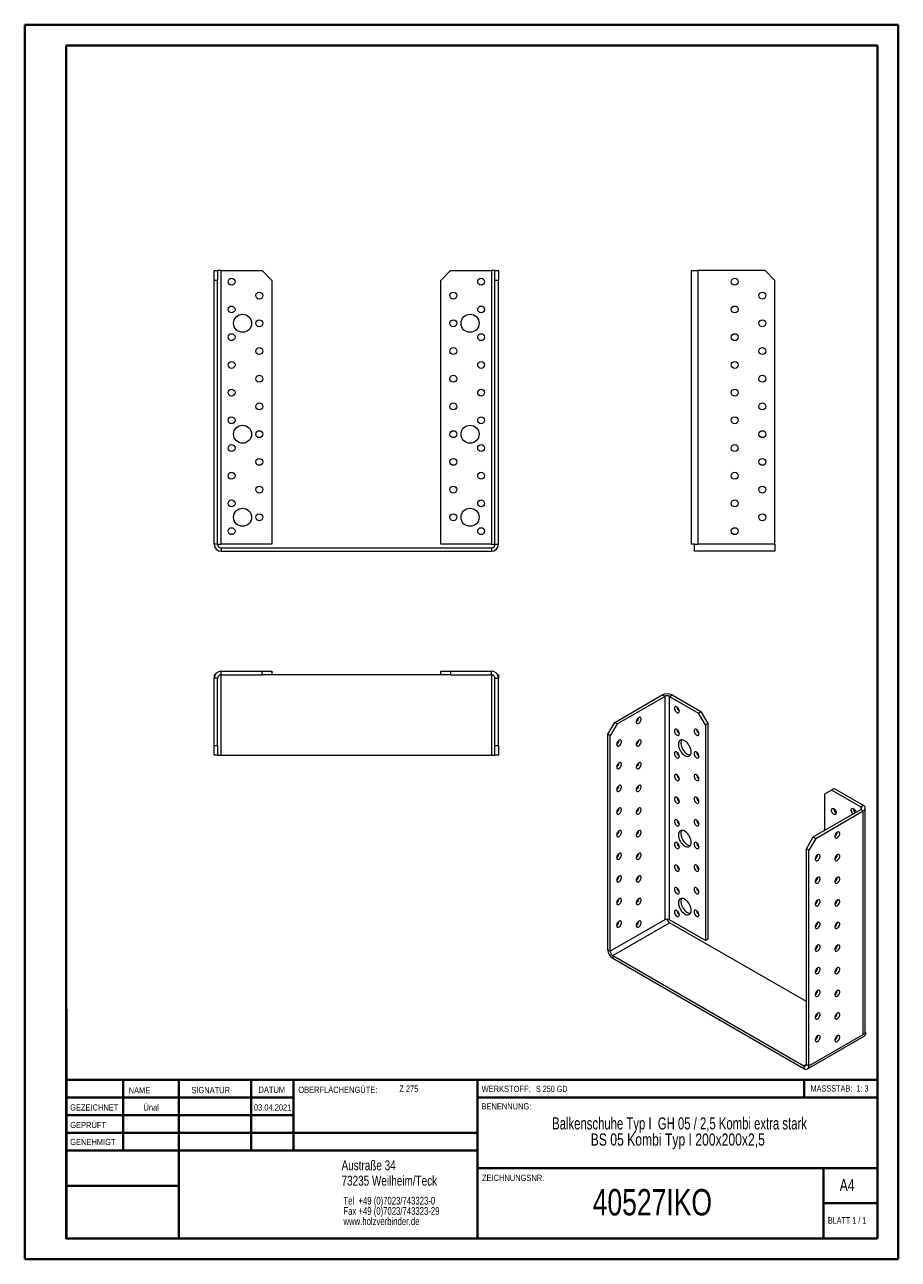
# Model space of a CAD drawing. Header units: millimetres. Extents: x 0 to 210, y 0 to 297.
import ezdxf

# ---------------------------------------------------------------- set-up
doc = ezdxf.new("R2010")
doc.units = ezdxf.units.MM
doc.styles.add('SLDTEXTSTYLE0', font='TXT', dxfattribs={"width": 0.75})
doc.styles.add('SLDTEXTSTYLE1', font='TXT', dxfattribs={"width": 0.681818})
doc.styles.add('SLDTEXTSTYLE2', font='TXT', dxfattribs={"width": 0.7})
doc.styles.add('SLDTEXTSTYLE3', font='TXT', dxfattribs={"width": 0.6875})
doc.styles.add('SLDTEXTSTYLE4', font='TXT', dxfattribs={"width": 0.69898})

# ---------------------------------------------------------------- blocks, each defined once
blk = doc.blocks.new('SW_NOTE_0')
at = {"color": 0, "linetype": 'Continuous', "lineweight": 0, "char_height": 1.8521, "attachment_point": 1, "style": 'SLDTEXTSTYLE0'}
for s, insert in [('Tel  +49 (0)7023/743323-0', (0, 2.39)), ('Fax +49 (0)7023/743323-29', (0, -0.08)), ('www.holzverbinder.de', (0, -2.55))]:
    blk.add_mtext(s, dxfattribs=dict(at, insert=insert))
blk = doc.blocks.new('SW_NOTE_1')
at = {"color": 0, "linetype": 'Continuous', "lineweight": 0, "char_height": 2.9104, "attachment_point": 2}
for s, insert, style in [('Balkenschuhe Typ I  GH 05 / 2,5 Kombi extra stark', (45.38, 3.75), 'SLDTEXTSTYLE4'), ('BS 05 Kombi Typ I 200x200x2,5', (44.96, -0.13), 'SLDTEXTSTYLE0')]:
    blk.add_mtext(s, dxfattribs=dict(at, insert=insert, style=style))

msp = doc.modelspace()

# ---------------------------------------------------------------- linework, layer by layer
at = {"color": 7, "linetype": 'Continuous', "lineweight": 40}
for p, q in [((0.08, 0.21), (0.08, 297.21)), ((0.08, 297.21), (210.08, 297.21)), ((210.08, 0.21), (210.08, 297.21)), ((210.08, 292.21), (210.08, 297.21)), ((10.08, 292.21), (205.08, 292.21)), ((10.08, 5.21), (10.08, 292.21)), ((205.08, 5.21), (205.08, 292.21)), ((10.11, 60.37), (10.11, 5.12)), ((205.08, 43.37), (10.11, 43.37)), ((23.71, 43.37), (23.71, 26.37)), ((37.1, 43.37), (37.1, 5.12)), ((54.51, 43.37), (54.51, 26.37)), ((64.71, 26.37), (64.71, 43.37)), ((108.91, 43.37), (108.91, 5.12)), ((187.47, 39.12), (187.47, 43.37)), ((64.71, 39.1), (10.11, 39.1)), ((205.08, 39.12), (108.91, 39.12)), ((64.71, 34.87), (10.11, 34.87)), ((108.91, 30.62), (10.11, 30.62)), ((108.91, 26.37), (10.11, 26.37)), ((108.91, 22.12), (205.08, 22.12)), ((192.08, 5.21), (192.08, 22.21)), ((37.1, 17.87), (10.11, 17.87)), ((10.11, 13.71), (10.08, 13.71)), ((205.08, 13.71), (192.08, 13.71)), ((10.11, 9.46), (10.08, 9.46)), ((10.08, 5.21), (205.08, 5.21)), ((205.08, 5.21), (180.99, 5.21)), ((0.08, 0.21), (210.08, 0.21))]:
    msp.add_line(p, q, dxfattribs=at)
at = {"color": 7, "linetype": 'Continuous', "lineweight": 15}
for p, q in [((45.63, 238.05), (46.46, 238.05)), ((45.63, 235.71), (45.63, 238.05)), ((46.46, 238.05), (46.46, 235.71)), ((47.3, 238.05), (46.46, 238.05)), ((47.3, 172.21), (47.3, 238.05)), ((47.3, 238.05), (57.13, 238.05)), ((59.46, 235.71), (57.13, 238.05)), ((102.46, 238.05), (100.13, 235.71)), ((102.46, 238.05), (112.3, 238.05)), ((112.3, 238.05), (112.3, 172.21)), ((113.13, 238.05), (112.3, 238.05)), ((113.13, 235.71), (113.13, 238.05)), ((113.13, 238.05), (113.96, 238.05)), ((113.96, 238.05), (113.96, 235.71)), ((160.25, 238.05), (160.25, 172.21)), ((160.25, 238.05), (161.92, 238.05)), ((161.92, 238.05), (161.92, 172.21)), ((178.08, 238.05), (161.92, 238.05)), ((180.42, 235.71), (178.08, 238.05)), ((46.46, 235.71), (45.63, 235.71)), ((45.63, 172.21), (45.63, 235.71)), ((46.46, 172.21), (46.46, 235.71)), ((59.46, 235.71), (59.46, 172.21)), ((100.13, 172.21), (100.13, 235.71)), ((113.96, 235.71), (113.13, 235.71)), ((113.13, 172.21), (113.13, 235.71)), ((113.96, 172.21), (113.96, 235.71)), ((180.42, 172.21), (180.42, 235.71)), ((46.46, 172.21), (45.63, 172.21)), ((46.46, 172.21), (47.3, 172.21)), ((59.46, 172.21), (47.3, 172.21)), ((47.3, 171.38), (47.3, 170.55)), ((47.3, 171.38), (112.3, 171.38)), ((47.3, 170.55), (112.3, 170.55)), ((112.3, 172.21), (100.13, 172.21)), ((112.3, 172.21), (113.13, 172.21)), ((112.3, 171.38), (112.3, 170.55)), ((113.13, 172.21), (113.96, 172.21)), ((161.08, 172.21), (160.25, 172.21)), ((161.08, 172.21), (161.92, 172.21)), ((161.08, 170.55), (161.08, 172.21)), ((180.42, 170.55), (161.08, 170.55)), ((180.42, 172.21), (161.92, 172.21)), ((180.42, 172.21), (180.42, 170.55)), ((45.63, 140.84), (45.63, 140.01)), ((45.85, 140.84), (45.63, 140.84)), ((46.46, 140.01), (45.63, 140.01)), ((45.63, 123.84), (45.63, 140.01)), ((46.46, 123.84), (46.46, 140.01)), ((47.3, 140.84), (47.3, 141.67)), ((47.3, 141.67), (57.13, 141.67)), ((47.3, 140.84), (57.13, 140.84)), ((47.3, 121.51), (47.3, 140.84)), ((57.13, 140.84), (57.13, 141.67)), ((57.13, 141.67), (59.46, 141.67)), ((59.46, 140.84), (57.13, 140.84)), ((59.46, 141.67), (59.46, 140.84)), ((100.13, 140.84), (59.46, 140.84)), ((100.13, 140.84), (100.13, 141.67)), ((100.13, 141.67), (102.46, 141.67)), ((102.46, 140.84), (100.13, 140.84)), ((102.46, 141.67), (102.46, 140.84)), ((102.46, 141.67), (112.3, 141.67)), ((102.46, 140.84), (112.3, 140.84)), ((112.3, 140.84), (112.3, 141.67)), ((112.3, 140.84), (112.3, 121.51)), ((113.13, 140.01), (113.96, 140.01)), ((113.13, 123.84), (113.13, 140.01)), ((113.74, 140.84), (113.96, 140.84)), ((113.96, 140.84), (113.96, 140.01)), ((113.96, 123.84), (113.96, 140.01)), ((141.9, 129.37), (153.33, 135.97)), ((142.49, 129.03), (153.92, 135.63)), ((153.92, 135.63), (153.33, 135.97)), ((153.92, 135.63), (153.92, 81.88)), ((155.1, 135.63), (155.69, 135.97)), ((155.1, 81.88), (155.1, 135.63)), ((155.1, 135.63), (162.05, 131.62)), ((155.69, 135.97), (162.64, 131.96)), ((162.05, 131.62), (162.64, 131.96)), ((163.7, 128.76), (162.05, 131.62)), ((162.64, 131.96), (164.29, 129.1)), ((140.25, 126.51), (141.9, 129.37)), ((142.49, 129.03), (140.84, 126.17)), ((141.9, 129.37), (142.49, 129.03)), ((164.29, 129.1), (163.7, 128.76)), ((163.7, 128.76), (163.7, 76.91)), ((164.29, 129.1), (164.29, 77.25)), ((140.84, 126.17), (140.25, 126.51)), ((140.25, 74.66), (140.25, 126.51)), ((140.84, 74.32), (140.84, 126.17)), ((45.63, 123.84), (46.46, 123.84)), ((45.63, 121.51), (45.63, 123.84)), ((46.46, 123.84), (46.46, 121.51)), ((113.13, 123.84), (113.96, 123.84)), ((113.13, 121.51), (113.13, 123.84)), ((113.96, 123.84), (113.96, 121.51)), ((46.46, 121.51), (45.63, 121.51)), ((46.46, 121.51), (47.3, 121.51)), ((47.3, 121.51), (112.3, 121.51)), ((112.3, 121.51), (113.13, 121.51)), ((113.96, 121.51), (113.13, 121.51)), ((194.11, 113.11), (192.46, 112.16)), ((194.7, 113.45), (194.11, 113.11)), ((194.11, 113.11), (201.06, 109.1)), ((194.7, 113.45), (201.65, 109.44)), ((192.46, 103.45), (192.46, 112.16)), ((189.63, 101.82), (201.06, 108.42)), ((190.22, 101.48), (201.65, 108.08)), ((201.06, 109.1), (201.65, 109.44)), ((201.06, 109.1), (201.06, 108.42)), ((201.06, 108.42), (201.65, 108.08)), ((201.65, 54.32), (201.65, 108.08)), ((202.14, 55), (202.14, 108.76)), ((187.98, 98.96), (189.63, 101.82)), ((190.22, 101.48), (188.57, 98.62)), ((189.63, 101.82), (190.22, 101.48)), ((188.57, 98.62), (187.98, 98.96)), ((187.98, 47.11), (187.98, 98.96)), ((188.57, 46.77), (188.57, 98.62)), ((153.92, 81.88), (140.84, 74.32)), ((141.43, 73.3), (155.1, 81.19)), ((163.7, 76.91), (155.1, 81.88)), ((187.98, 62.21), (155.1, 81.19)), ((164.29, 77.25), (163.7, 76.91)), ((140.84, 74.32), (140.25, 74.66)), ((141.43, 73.3), (187.39, 46.77)), ((141.43, 73.3), (141.43, 72.62)), ((141.43, 72.62), (187.39, 46.09)), ((195.17, 58.74), (194.93, 58.88)), ((188.22, 46.01), (201.89, 53.9)), ((188.57, 46.77), (201.65, 54.32)), ((202.24, 54.66), (201.65, 54.32)), ((202.08, 54.75), (202.24, 54.66)), ((187.98, 47.11), (187.39, 46.77)), ((187.39, 46.77), (187.39, 46.09)), ((187.98, 47.11), (188.57, 46.77))]:
    msp.add_line(p, q, dxfattribs=at)
at = {"color": 7, "linetype": 'Continuous', "lineweight": 0}
for p, q in [((64.71, 39.12), (10.11, 39.12)), ((23.71, 5.21), (23.71, 5.12)), ((54.51, 5.21), (54.51, 5.12))]:
    msp.add_line(p, q, dxfattribs=at)
at = {"color": 7, "linetype": 'Continuous', "lineweight": 15, "flags": 128}
for points in [[(157.46, 132.09), (157.43, 132.3), (157.36, 132.51), (157.25, 132.72), (157.11, 132.91), (156.95, 133.06), (156.78, 133.15), (156.62, 133.19), (156.48, 133.17), (156.37, 133.09), (156.3, 132.95), (156.28, 132.77), (156.3, 132.57), (156.37, 132.35), (156.48, 132.14), (156.62, 131.96), (156.78, 131.81), (156.95, 131.71), (157.11, 131.67), (157.25, 131.7), (157.36, 131.78), (157.43, 131.91), (157.46, 132.09)], [(147.67, 130.53), (147.51, 130.4), (147.36, 130.24), (147.23, 130.04), (147.14, 129.82), (147.09, 129.61), (147.09, 129.41), (147.14, 129.26), (147.23, 129.14), (147.36, 129.09), (147.51, 129.1), (147.67, 129.17), (147.84, 129.29), (147.99, 129.46), (148.12, 129.66), (148.21, 129.87), (148.26, 130.09), (148.26, 130.28), (148.21, 130.44), (148.12, 130.55), (147.99, 130.6), (147.84, 130.6), (147.67, 130.53)], [(157.46, 126.65), (157.43, 126.85), (157.36, 127.07), (157.25, 127.28), (157.11, 127.47), (156.95, 127.61), (156.78, 127.71), (156.62, 127.75), (156.48, 127.73), (156.37, 127.64), (156.3, 127.51), (156.28, 127.33), (156.3, 127.12), (156.37, 126.91), (156.48, 126.7), (156.62, 126.51), (156.78, 126.36), (156.95, 126.27), (157.11, 126.23), (157.25, 126.25), (157.36, 126.34), (157.43, 126.47), (157.46, 126.65)], [(162.17, 126.65), (162.15, 126.86), (162.08, 127.07), (161.97, 127.28), (161.83, 127.47), (161.66, 127.61), (161.5, 127.71), (161.34, 127.75), (161.2, 127.73), (161.09, 127.64), (161.02, 127.51), (160.99, 127.33), (161.02, 127.12), (161.09, 126.91), (161.2, 126.7), (161.34, 126.51), (161.5, 126.36), (161.66, 126.27), (161.83, 126.23), (161.97, 126.25), (162.08, 126.34), (162.15, 126.47), (162.17, 126.65)], [(142.96, 125.08), (142.79, 124.96), (142.64, 124.79), (142.52, 124.59), (142.42, 124.38), (142.38, 124.16), (142.38, 123.97), (142.42, 123.81), (142.52, 123.7), (142.64, 123.65), (142.79, 123.66), (142.96, 123.72), (143.13, 123.85), (143.28, 124.02), (143.41, 124.22), (143.5, 124.43), (143.54, 124.64), (143.54, 124.84), (143.5, 125), (143.41, 125.11), (143.28, 125.16), (143.13, 125.15), (142.96, 125.08)], [(147.67, 125.08), (147.51, 124.96), (147.36, 124.79), (147.23, 124.59), (147.14, 124.38), (147.09, 124.16), (147.09, 123.97), (147.14, 123.81), (147.23, 123.7), (147.36, 123.65), (147.51, 123.66), (147.67, 123.72), (147.84, 123.85), (147.99, 124.02), (148.12, 124.22), (148.21, 124.43), (148.26, 124.64), (148.26, 124.84), (148.21, 125), (148.12, 125.11), (147.99, 125.16), (147.84, 125.15), (147.67, 125.08)], [(160.28, 122.29), (160.26, 122.62), (160.19, 122.97), (160.07, 123.33), (159.91, 123.68), (159.71, 124.01), (159.48, 124.32), (159.23, 124.59), (158.96, 124.81), (158.68, 124.99), (158.41, 125.1), (158.15, 125.15), (157.91, 125.14), (157.69, 125.07), (157.51, 124.93), (157.37, 124.74), (157.28, 124.5), (157.23, 124.22), (157.23, 123.9), (157.28, 123.56), (157.37, 123.21), (157.51, 122.85), (157.69, 122.51), (157.91, 122.19), (158.15, 121.9), (158.41, 121.65), (158.68, 121.45), (158.96, 121.31), (159.23, 121.22), (159.48, 121.2), (159.71, 121.24), (159.91, 121.35), (160.07, 121.51), (160.19, 121.73), (160.26, 121.99), (160.28, 122.29)], [(158, 125.15), (157.96, 125.08), (157.87, 124.84), (157.82, 124.56), (157.82, 124.24), (157.87, 123.9), (157.96, 123.55), (158.1, 123.19), (158.28, 122.85), (158.5, 122.53), (158.74, 122.24), (159, 121.99), (159.27, 121.79), (159.55, 121.65), (159.82, 121.56), (160.07, 121.54), (160.09, 121.54)], [(157.46, 121.21), (157.43, 121.41), (157.36, 121.63), (157.25, 121.84), (157.11, 122.02), (156.95, 122.17), (156.78, 122.27), (156.62, 122.31), (156.48, 122.28), (156.37, 122.2), (156.3, 122.06), (156.28, 121.89), (156.3, 121.68), (156.37, 121.46), (156.48, 121.25), (156.62, 121.07), (156.78, 120.92), (156.95, 120.82), (157.11, 120.79), (157.25, 120.81), (157.36, 120.89), (157.43, 121.03), (157.46, 121.21)], [(162.17, 121.21), (162.15, 121.41), (162.08, 121.63), (161.97, 121.84), (161.83, 122.02), (161.66, 122.17), (161.5, 122.27), (161.34, 122.31), (161.2, 122.28), (161.09, 122.2), (161.02, 122.06), (160.99, 121.89), (161.02, 121.68), (161.09, 121.46), (161.2, 121.25), (161.34, 121.07), (161.5, 120.92), (161.66, 120.82), (161.83, 120.79), (161.97, 120.81), (162.08, 120.89), (162.15, 121.03), (162.17, 121.21)], [(142.96, 119.64), (142.79, 119.52), (142.64, 119.35), (142.52, 119.15), (142.42, 118.93), (142.38, 118.72), (142.38, 118.53), (142.42, 118.37), (142.52, 118.26), (142.64, 118.2), (142.79, 118.21), (142.96, 118.28), (143.13, 118.4), (143.28, 118.57), (143.41, 118.77), (143.5, 118.99), (143.54, 119.2), (143.54, 119.39), (143.5, 119.55), (143.41, 119.66), (143.28, 119.72), (143.13, 119.71), (142.96, 119.64)], [(147.67, 119.64), (147.51, 119.52), (147.36, 119.35), (147.23, 119.15), (147.14, 118.93), (147.09, 118.72), (147.09, 118.53), (147.14, 118.37), (147.23, 118.26), (147.36, 118.2), (147.51, 118.21), (147.67, 118.28), (147.84, 118.4), (147.99, 118.57), (148.12, 118.77), (148.21, 118.99), (148.26, 119.2), (148.26, 119.39), (148.21, 119.55), (148.12, 119.66), (147.99, 119.72), (147.84, 119.71), (147.67, 119.64)], [(157.46, 115.76), (157.43, 115.97), (157.36, 116.18), (157.25, 116.39), (157.11, 116.58), (156.95, 116.73), (156.78, 116.82), (156.62, 116.86), (156.48, 116.84), (156.37, 116.76), (156.3, 116.62), (156.28, 116.44), (156.3, 116.24), (156.37, 116.02), (156.48, 115.81), (156.62, 115.62), (156.78, 115.48), (156.95, 115.38), (157.11, 115.34), (157.25, 115.37), (157.36, 115.45), (157.43, 115.58), (157.46, 115.76)], [(162.17, 115.76), (162.15, 115.97), (162.08, 116.18), (161.97, 116.39), (161.83, 116.58), (161.66, 116.73), (161.5, 116.82), (161.34, 116.86), (161.2, 116.84), (161.09, 116.76), (161.02, 116.62), (160.99, 116.44), (161.02, 116.24), (161.09, 116.02), (161.2, 115.81), (161.34, 115.62), (161.5, 115.48), (161.66, 115.38), (161.83, 115.34), (161.97, 115.37), (162.08, 115.45), (162.15, 115.58), (162.17, 115.76)], [(142.96, 114.2), (142.79, 114.07), (142.64, 113.91), (142.52, 113.71), (142.42, 113.49), (142.38, 113.28), (142.38, 113.08), (142.42, 112.93), (142.52, 112.81), (142.64, 112.76), (142.79, 112.77), (142.96, 112.84), (143.13, 112.96), (143.28, 113.13), (143.41, 113.33), (143.5, 113.54), (143.54, 113.76), (143.54, 113.95), (143.5, 114.11), (143.41, 114.22), (143.28, 114.27), (143.13, 114.27), (142.96, 114.2)], [(147.67, 114.2), (147.51, 114.07), (147.36, 113.91), (147.23, 113.71), (147.14, 113.49), (147.09, 113.28), (147.09, 113.08), (147.14, 112.92), (147.23, 112.81), (147.36, 112.76), (147.51, 112.77), (147.67, 112.84), (147.84, 112.96), (147.99, 113.13), (148.12, 113.33), (148.21, 113.54), (148.26, 113.76), (148.26, 113.95), (148.21, 114.11), (148.12, 114.22), (147.99, 114.27), (147.84, 114.27), (147.67, 114.2)], [(157.46, 110.32), (157.43, 110.52), (157.36, 110.74), (157.25, 110.95), (157.11, 111.14), (156.95, 111.28), (156.78, 111.38), (156.62, 111.42), (156.48, 111.4), (156.37, 111.31), (156.3, 111.18), (156.28, 111), (156.3, 110.79), (156.37, 110.58), (156.48, 110.37), (156.62, 110.18), (156.78, 110.03), (156.95, 109.94), (157.11, 109.9), (157.25, 109.92), (157.36, 110), (157.43, 110.14), (157.46, 110.32)], [(162.17, 110.32), (162.15, 110.52), (162.08, 110.74), (161.97, 110.95), (161.83, 111.14), (161.66, 111.28), (161.5, 111.38), (161.34, 111.42), (161.2, 111.4), (161.09, 111.31), (161.02, 111.18), (160.99, 111), (161.02, 110.79), (161.09, 110.58), (161.2, 110.37), (161.34, 110.18), (161.5, 110.03), (161.66, 109.94), (161.83, 109.9), (161.97, 109.92), (162.08, 110), (162.15, 110.14), (162.17, 110.32)], [(142.96, 108.75), (142.79, 108.63), (142.64, 108.46), (142.52, 108.26), (142.42, 108.05), (142.38, 107.83), (142.38, 107.64), (142.42, 107.48), (142.52, 107.37), (142.64, 107.32), (142.79, 107.32), (142.96, 107.39), (143.13, 107.52), (143.28, 107.69), (143.41, 107.89), (143.5, 108.1), (143.54, 108.31), (143.54, 108.51), (143.5, 108.67), (143.41, 108.78), (143.28, 108.83), (143.13, 108.82), (142.96, 108.75)], [(147.67, 108.75), (147.51, 108.63), (147.36, 108.46), (147.23, 108.26), (147.14, 108.05), (147.09, 107.83), (147.09, 107.64), (147.14, 107.48), (147.23, 107.37), (147.36, 107.32), (147.51, 107.32), (147.67, 107.39), (147.84, 107.52), (147.99, 107.68), (148.12, 107.88), (148.21, 108.1), (148.26, 108.31), (148.26, 108.51), (148.21, 108.67), (148.12, 108.78), (147.99, 108.83), (147.84, 108.82), (147.67, 108.75)], [(193.99, 108.28), (194.01, 108.46), (194.08, 108.59), (194.19, 108.68), (194.33, 108.7), (194.5, 108.66), (194.66, 108.57), (194.82, 108.42), (194.97, 108.23), (195.08, 108.02), (195.14, 107.81), (195.17, 107.6), (195.14, 107.42), (195.08, 107.29), (194.97, 107.2), (194.82, 107.18), (194.66, 107.22), (194.5, 107.32), (194.33, 107.46), (194.19, 107.65), (194.08, 107.86), (194.01, 108.07), (193.99, 108.28)], [(198.7, 108.28), (198.73, 108.46), (198.8, 108.59), (198.91, 108.68), (199.05, 108.7), (199.21, 108.66), (199.38, 108.57), (199.54, 108.42), (199.68, 108.23), (199.79, 108.02), (199.86, 107.81), (199.87, 107.73)], [(157.46, 104.87), (157.43, 105.08), (157.36, 105.3), (157.25, 105.51), (157.11, 105.69), (156.95, 105.84), (156.78, 105.94), (156.62, 105.98), (156.48, 105.95), (156.37, 105.87), (156.3, 105.73), (156.28, 105.56), (156.3, 105.35), (156.37, 105.13), (156.48, 104.92), (156.62, 104.74), (156.78, 104.59), (156.95, 104.49), (157.11, 104.45), (157.25, 104.48), (157.36, 104.56), (157.43, 104.7), (157.46, 104.87)], [(162.17, 104.88), (162.15, 105.08), (162.08, 105.3), (161.97, 105.51), (161.83, 105.69), (161.66, 105.84), (161.5, 105.94), (161.34, 105.98), (161.2, 105.95), (161.09, 105.87), (161.02, 105.73), (160.99, 105.56), (161.02, 105.35), (161.09, 105.13), (161.2, 104.92), (161.34, 104.74), (161.5, 104.59), (161.66, 104.49), (161.83, 104.46), (161.97, 104.48), (162.08, 104.56), (162.15, 104.7), (162.17, 104.88)], [(142.96, 103.31), (142.79, 103.19), (142.64, 103.02), (142.52, 102.82), (142.42, 102.6), (142.38, 102.39), (142.38, 102.2), (142.42, 102.04), (142.52, 101.93), (142.64, 101.87), (142.79, 101.88), (142.96, 101.95), (143.13, 102.07), (143.28, 102.24), (143.41, 102.44), (143.5, 102.66), (143.54, 102.87), (143.54, 103.06), (143.5, 103.22), (143.41, 103.33), (143.28, 103.39), (143.13, 103.38), (142.96, 103.31)], [(147.67, 103.31), (147.51, 103.19), (147.36, 103.02), (147.23, 102.82), (147.14, 102.6), (147.09, 102.39), (147.09, 102.2), (147.14, 102.04), (147.23, 101.93), (147.36, 101.87), (147.51, 101.88), (147.67, 101.95), (147.84, 102.07), (147.99, 102.24), (148.12, 102.44), (148.21, 102.66), (148.26, 102.87), (148.26, 103.06), (148.21, 103.22), (148.12, 103.33), (147.99, 103.39), (147.84, 103.38), (147.67, 103.31)], [(160.28, 100.52), (160.26, 100.85), (160.19, 101.2), (160.07, 101.55), (159.91, 101.9), (159.71, 102.24), (159.48, 102.54), (159.23, 102.81), (158.96, 103.04), (158.68, 103.21), (158.41, 103.33), (158.15, 103.38), (157.91, 103.37), (157.69, 103.29), (157.51, 103.16), (157.37, 102.97), (157.28, 102.73), (157.23, 102.44), (157.23, 102.13), (157.28, 101.79), (157.37, 101.43), (157.51, 101.08), (157.69, 100.74), (157.91, 100.42), (158.15, 100.13), (158.41, 99.88), (158.68, 99.68), (158.96, 99.53), (159.23, 99.45), (159.48, 99.43), (159.71, 99.47), (159.91, 99.57), (160.07, 99.74), (160.19, 99.95), (160.26, 100.22), (160.28, 100.52)], [(158, 103.38), (157.96, 103.31), (157.87, 103.07), (157.82, 102.78), (157.82, 102.47), (157.87, 102.13), (157.96, 101.77), (158.1, 101.42), (158.28, 101.08), (158.5, 100.76), (158.74, 100.47), (159, 100.22), (159.27, 100.02), (159.55, 99.87), (159.82, 99.79), (160.07, 99.77), (160.09, 99.77)], [(195.4, 102.97), (195.24, 102.85), (195.09, 102.68), (194.96, 102.48), (194.87, 102.27), (194.82, 102.05), (194.82, 101.86), (194.87, 101.7), (194.96, 101.59), (195.09, 101.54), (195.24, 101.55), (195.4, 101.61), (195.57, 101.74), (195.72, 101.91), (195.85, 102.11), (195.94, 102.32), (195.99, 102.53), (195.99, 102.73), (195.94, 102.89), (195.85, 103), (195.72, 103.05), (195.57, 103.04), (195.4, 102.97)], [(157.46, 99.43), (157.43, 99.64), (157.36, 99.85), (157.25, 100.06), (157.11, 100.25), (156.95, 100.4), (156.78, 100.49), (156.62, 100.53), (156.48, 100.51), (156.37, 100.43), (156.3, 100.29), (156.28, 100.11), (156.3, 99.91), (156.37, 99.69), (156.48, 99.48), (156.62, 99.29), (156.78, 99.15), (156.95, 99.05), (157.11, 99.01), (157.25, 99.03), (157.36, 99.12), (157.43, 99.25), (157.46, 99.43)], [(162.17, 99.43), (162.15, 99.64), (162.08, 99.85), (161.97, 100.06), (161.83, 100.25), (161.66, 100.4), (161.5, 100.49), (161.34, 100.53), (161.2, 100.51), (161.09, 100.43), (161.02, 100.29), (160.99, 100.11), (161.02, 99.91), (161.09, 99.69), (161.2, 99.48), (161.34, 99.29), (161.5, 99.15), (161.66, 99.05), (161.83, 99.01), (161.97, 99.03), (162.08, 99.12), (162.15, 99.25), (162.17, 99.43)], [(142.96, 97.87), (142.79, 97.74), (142.64, 97.57), (142.52, 97.37), (142.42, 97.16), (142.38, 96.95), (142.38, 96.75), (142.42, 96.59), (142.52, 96.48), (142.64, 96.43), (142.79, 96.44), (142.96, 96.51), (143.13, 96.63), (143.28, 96.8), (143.41, 97), (143.5, 97.21), (143.54, 97.43), (143.54, 97.62), (143.5, 97.78), (143.41, 97.89), (143.28, 97.94), (143.13, 97.94), (142.96, 97.87)], [(147.67, 97.87), (147.51, 97.74), (147.36, 97.57), (147.23, 97.37), (147.14, 97.16), (147.09, 96.95), (147.09, 96.75), (147.14, 96.59), (147.23, 96.48), (147.36, 96.43), (147.51, 96.44), (147.67, 96.51), (147.84, 96.63), (147.99, 96.8), (148.12, 97), (148.21, 97.21), (148.26, 97.43), (148.26, 97.62), (148.21, 97.78), (148.12, 97.89), (147.99, 97.94), (147.84, 97.93), (147.67, 97.87)], [(157.46, 93.99), (157.43, 94.19), (157.36, 94.41), (157.25, 94.62), (157.11, 94.81), (156.95, 94.95), (156.78, 95.05), (156.62, 95.09), (156.48, 95.06), (156.37, 94.98), (156.3, 94.85), (156.28, 94.67), (156.3, 94.46), (156.37, 94.25), (156.48, 94.04), (156.62, 93.85), (156.78, 93.7), (156.95, 93.61), (157.11, 93.57), (157.25, 93.59), (157.36, 93.67), (157.43, 93.81), (157.46, 93.99)], [(162.17, 93.99), (162.15, 94.19), (162.08, 94.41), (161.97, 94.62), (161.83, 94.81), (161.66, 94.95), (161.5, 95.05), (161.34, 95.09), (161.2, 95.07), (161.09, 94.98), (161.02, 94.85), (160.99, 94.67), (161.02, 94.46), (161.09, 94.25), (161.2, 94.04), (161.34, 93.85), (161.5, 93.7), (161.66, 93.61), (161.83, 93.57), (161.97, 93.59), (162.08, 93.67), (162.15, 93.81), (162.17, 93.99)], [(190.69, 97.53), (190.52, 97.41), (190.37, 97.24), (190.25, 97.04), (190.15, 96.82), (190.11, 96.61), (190.11, 96.42), (190.15, 96.26), (190.25, 96.15), (190.37, 96.09), (190.52, 96.1), (190.69, 96.17), (190.86, 96.29), (191.01, 96.46), (191.14, 96.66), (191.23, 96.88), (191.27, 97.09), (191.27, 97.28), (191.23, 97.44), (191.14, 97.55), (191.01, 97.61), (190.86, 97.6), (190.69, 97.53)], [(195.4, 97.53), (195.24, 97.41), (195.09, 97.24), (194.96, 97.04), (194.87, 96.82), (194.82, 96.61), (194.82, 96.42), (194.87, 96.26), (194.96, 96.15), (195.09, 96.09), (195.24, 96.1), (195.4, 96.17), (195.57, 96.29), (195.72, 96.46), (195.85, 96.66), (195.94, 96.88), (195.99, 97.09), (195.99, 97.28), (195.94, 97.44), (195.85, 97.55), (195.72, 97.61), (195.57, 97.6), (195.4, 97.53)], [(142.96, 92.42), (142.79, 92.3), (142.64, 92.13), (142.52, 91.93), (142.42, 91.72), (142.38, 91.5), (142.38, 91.31), (142.42, 91.15), (142.52, 91.04), (142.64, 90.99), (142.79, 90.99), (142.96, 91.06), (143.13, 91.19), (143.28, 91.35), (143.41, 91.55), (143.5, 91.77), (143.54, 91.98), (143.54, 92.18), (143.5, 92.33), (143.41, 92.45), (143.28, 92.5), (143.13, 92.49), (142.96, 92.42)], [(147.67, 92.42), (147.51, 92.3), (147.36, 92.13), (147.23, 91.93), (147.14, 91.72), (147.09, 91.5), (147.09, 91.31), (147.14, 91.15), (147.23, 91.04), (147.36, 90.99), (147.51, 90.99), (147.67, 91.06), (147.84, 91.19), (147.99, 91.35), (148.12, 91.55), (148.21, 91.77), (148.26, 91.98), (148.26, 92.18), (148.21, 92.33), (148.12, 92.45), (147.99, 92.5), (147.84, 92.49), (147.67, 92.42)], [(190.69, 92.09), (190.52, 91.96), (190.37, 91.8), (190.25, 91.6), (190.15, 91.38), (190.11, 91.17), (190.11, 90.97), (190.15, 90.82), (190.25, 90.7), (190.37, 90.65), (190.52, 90.66), (190.69, 90.73), (190.86, 90.85), (191.01, 91.02), (191.14, 91.22), (191.23, 91.43), (191.27, 91.65), (191.27, 91.84), (191.23, 92), (191.14, 92.11), (191.01, 92.16), (190.86, 92.16), (190.69, 92.09)], [(195.4, 92.09), (195.24, 91.96), (195.09, 91.8), (194.96, 91.6), (194.87, 91.38), (194.82, 91.17), (194.82, 90.97), (194.87, 90.81), (194.96, 90.7), (195.09, 90.65), (195.24, 90.66), (195.4, 90.73), (195.57, 90.85), (195.72, 91.02), (195.85, 91.22), (195.94, 91.43), (195.99, 91.65), (195.99, 91.84), (195.94, 92), (195.85, 92.11), (195.72, 92.16), (195.57, 92.16), (195.4, 92.09)], [(157.46, 88.54), (157.43, 88.75), (157.36, 88.97), (157.25, 89.18), (157.11, 89.36), (156.95, 89.51), (156.78, 89.61), (156.62, 89.64), (156.48, 89.62), (156.37, 89.54), (156.3, 89.4), (156.28, 89.22), (156.3, 89.02), (156.37, 88.8), (156.48, 88.59), (156.62, 88.41), (156.78, 88.26), (156.95, 88.16), (157.11, 88.12), (157.25, 88.15), (157.36, 88.23), (157.43, 88.37), (157.46, 88.54)], [(162.17, 88.54), (162.15, 88.75), (162.08, 88.97), (161.97, 89.18), (161.83, 89.36), (161.66, 89.51), (161.5, 89.61), (161.34, 89.64), (161.2, 89.62), (161.09, 89.54), (161.02, 89.4), (160.99, 89.22), (161.02, 89.02), (161.09, 88.8), (161.2, 88.59), (161.34, 88.41), (161.5, 88.26), (161.66, 88.16), (161.83, 88.12), (161.97, 88.15), (162.08, 88.23), (162.15, 88.37), (162.17, 88.54)], [(142.96, 86.98), (142.79, 86.86), (142.64, 86.69), (142.52, 86.49), (142.42, 86.27), (142.38, 86.06), (142.38, 85.87), (142.42, 85.71), (142.52, 85.6), (142.64, 85.54), (142.79, 85.55), (142.96, 85.62), (143.13, 85.74), (143.28, 85.91), (143.41, 86.11), (143.5, 86.33), (143.54, 86.54), (143.54, 86.73), (143.5, 86.89), (143.41, 87), (143.28, 87.06), (143.13, 87.05), (142.96, 86.98)], [(147.67, 86.98), (147.51, 86.86), (147.36, 86.69), (147.23, 86.49), (147.14, 86.27), (147.09, 86.06), (147.09, 85.87), (147.14, 85.71), (147.23, 85.6), (147.36, 85.54), (147.51, 85.55), (147.67, 85.62), (147.84, 85.74), (147.99, 85.91), (148.12, 86.11), (148.21, 86.33), (148.26, 86.54), (148.26, 86.73), (148.21, 86.89), (148.12, 87), (147.99, 87.06), (147.84, 87.05), (147.67, 86.98)], [(160.28, 84.19), (160.26, 84.52), (160.19, 84.87), (160.07, 85.22), (159.91, 85.57), (159.71, 85.91), (159.48, 86.21), (159.23, 86.48), (158.96, 86.71), (158.68, 86.88), (158.41, 87), (158.15, 87.05), (157.91, 87.04), (157.69, 86.96), (157.51, 86.83), (157.37, 86.64), (157.28, 86.4), (157.23, 86.11), (157.23, 85.8), (157.28, 85.46), (157.37, 85.1), (157.51, 84.75), (157.69, 84.41), (157.91, 84.08), (158.15, 83.79), (158.41, 83.55), (158.68, 83.35), (158.96, 83.2), (159.23, 83.12), (159.48, 83.1), (159.71, 83.14), (159.91, 83.24), (160.07, 83.41), (160.19, 83.62), (160.26, 83.89), (160.28, 84.19)], [(158, 87.05), (157.96, 86.98), (157.87, 86.74), (157.82, 86.45), (157.82, 86.14), (157.87, 85.8), (157.96, 85.44), (158.1, 85.09), (158.28, 84.75), (158.5, 84.42), (158.74, 84.13), (159, 83.89), (159.27, 83.69), (159.55, 83.54), (159.82, 83.46), (160.07, 83.44), (160.09, 83.44)], [(190.69, 86.64), (190.52, 86.52), (190.37, 86.35), (190.25, 86.15), (190.15, 85.94), (190.11, 85.72), (190.11, 85.53), (190.15, 85.37), (190.25, 85.26), (190.37, 85.21), (190.52, 85.21), (190.69, 85.28), (190.86, 85.41), (191.01, 85.57), (191.14, 85.77), (191.23, 85.99), (191.27, 86.2), (191.27, 86.4), (191.23, 86.56), (191.14, 86.67), (191.01, 86.72), (190.86, 86.71), (190.69, 86.64)], [(195.4, 86.64), (195.24, 86.52), (195.09, 86.35), (194.96, 86.15), (194.87, 85.94), (194.82, 85.72), (194.82, 85.53), (194.87, 85.37), (194.96, 85.26), (195.09, 85.21), (195.24, 85.21), (195.4, 85.28), (195.57, 85.41), (195.72, 85.57), (195.85, 85.77), (195.94, 85.99), (195.99, 86.2), (195.99, 86.4), (195.94, 86.56), (195.85, 86.67), (195.72, 86.72), (195.57, 86.71), (195.4, 86.64)], [(157.46, 83.1), (157.43, 83.31), (157.36, 83.52), (157.25, 83.73), (157.11, 83.92), (156.95, 84.07), (156.78, 84.16), (156.62, 84.2), (156.48, 84.18), (156.37, 84.09), (156.3, 83.96), (156.28, 83.78), (156.3, 83.58), (156.37, 83.36), (156.48, 83.15), (156.62, 82.96), (156.78, 82.82), (156.95, 82.72), (157.11, 82.68), (157.25, 82.7), (157.36, 82.79), (157.43, 82.92), (157.46, 83.1)], [(162.17, 83.1), (162.15, 83.31), (162.08, 83.52), (161.97, 83.73), (161.83, 83.92), (161.66, 84.07), (161.5, 84.16), (161.34, 84.2), (161.2, 84.18), (161.09, 84.09), (161.02, 83.96), (160.99, 83.78), (161.02, 83.58), (161.09, 83.36), (161.2, 83.15), (161.34, 82.96), (161.5, 82.82), (161.66, 82.72), (161.83, 82.68), (161.97, 82.7), (162.08, 82.79), (162.15, 82.92), (162.17, 83.1)], [(142.96, 81.54), (142.79, 81.41), (142.64, 81.24), (142.52, 81.04), (142.42, 80.83), (142.38, 80.62), (142.38, 80.42), (142.42, 80.26), (142.52, 80.15), (142.64, 80.1), (142.79, 80.11), (142.96, 80.18), (143.13, 80.3), (143.28, 80.47), (143.41, 80.67), (143.5, 80.88), (143.54, 81.1), (143.54, 81.29), (143.5, 81.45), (143.41, 81.56), (143.28, 81.61), (143.13, 81.6), (142.96, 81.54)], [(147.67, 81.54), (147.51, 81.41), (147.36, 81.24), (147.23, 81.04), (147.14, 80.83), (147.09, 80.62), (147.09, 80.42), (147.14, 80.26), (147.23, 80.15), (147.36, 80.1), (147.51, 80.11), (147.67, 80.17), (147.84, 80.3), (147.99, 80.47), (148.12, 80.67), (148.21, 80.88), (148.26, 81.1), (148.26, 81.29), (148.21, 81.45), (148.12, 81.56), (147.99, 81.61), (147.84, 81.6), (147.67, 81.54)], [(190.69, 81.2), (190.52, 81.08), (190.37, 80.91), (190.25, 80.71), (190.15, 80.49), (190.11, 80.28), (190.11, 80.09), (190.15, 79.93), (190.25, 79.82), (190.37, 79.76), (190.52, 79.77), (190.69, 79.84), (190.86, 79.96), (191.01, 80.13), (191.14, 80.33), (191.23, 80.55), (191.27, 80.76), (191.27, 80.95), (191.23, 81.11), (191.14, 81.22), (191.01, 81.28), (190.86, 81.27), (190.69, 81.2)], [(195.4, 81.2), (195.24, 81.08), (195.09, 80.91), (194.96, 80.71), (194.87, 80.49), (194.82, 80.28), (194.82, 80.09), (194.87, 79.93), (194.96, 79.82), (195.09, 79.76), (195.24, 79.77), (195.4, 79.84), (195.57, 79.96), (195.72, 80.13), (195.85, 80.33), (195.94, 80.55), (195.99, 80.76), (195.99, 80.95), (195.94, 81.11), (195.85, 81.22), (195.72, 81.28), (195.57, 81.27), (195.4, 81.2)], [(190.69, 75.76), (190.52, 75.63), (190.37, 75.46), (190.25, 75.26), (190.15, 75.05), (190.11, 74.84), (190.11, 74.64), (190.15, 74.48), (190.25, 74.37), (190.37, 74.32), (190.52, 74.33), (190.69, 74.4), (190.86, 74.52), (191.01, 74.69), (191.14, 74.89), (191.23, 75.1), (191.27, 75.32), (191.27, 75.51), (191.23, 75.67), (191.14, 75.78), (191.01, 75.83), (190.86, 75.83), (190.69, 75.76)], [(195.4, 75.76), (195.24, 75.63), (195.09, 75.46), (194.96, 75.26), (194.87, 75.05), (194.82, 74.84), (194.82, 74.64), (194.87, 74.48), (194.96, 74.37), (195.09, 74.32), (195.24, 74.33), (195.4, 74.4), (195.57, 74.52), (195.72, 74.69), (195.85, 74.89), (195.94, 75.1), (195.99, 75.32), (195.99, 75.51), (195.94, 75.67), (195.85, 75.78), (195.72, 75.83), (195.57, 75.82), (195.4, 75.76)], [(190.69, 70.31), (190.52, 70.19), (190.37, 70.02), (190.25, 69.82), (190.15, 69.61), (190.11, 69.39), (190.11, 69.2), (190.15, 69.04), (190.25, 68.93), (190.37, 68.88), (190.52, 68.88), (190.69, 68.95), (190.86, 69.08), (191.01, 69.24), (191.14, 69.44), (191.23, 69.66), (191.27, 69.87), (191.27, 70.07), (191.23, 70.22), (191.14, 70.34), (191.01, 70.39), (190.86, 70.38), (190.69, 70.31)], [(195.4, 70.31), (195.24, 70.19), (195.09, 70.02), (194.96, 69.82), (194.87, 69.61), (194.82, 69.39), (194.82, 69.2), (194.87, 69.04), (194.96, 68.93), (195.09, 68.88), (195.24, 68.88), (195.4, 68.95), (195.57, 69.08), (195.72, 69.24), (195.85, 69.44), (195.94, 69.66), (195.99, 69.87), (195.99, 70.07), (195.94, 70.22), (195.85, 70.33), (195.72, 70.39), (195.57, 70.38), (195.4, 70.31)], [(190.69, 64.87), (190.52, 64.75), (190.37, 64.58), (190.25, 64.38), (190.15, 64.16), (190.11, 63.95), (190.11, 63.76), (190.15, 63.6), (190.25, 63.49), (190.37, 63.43), (190.52, 63.44), (190.69, 63.51), (190.86, 63.63), (191.01, 63.8), (191.14, 64), (191.23, 64.22), (191.27, 64.43), (191.27, 64.62), (191.23, 64.78), (191.14, 64.89), (191.01, 64.95), (190.86, 64.94), (190.69, 64.87)], [(195.4, 64.87), (195.24, 64.75), (195.09, 64.58), (194.96, 64.38), (194.87, 64.16), (194.82, 63.95), (194.82, 63.76), (194.87, 63.6), (194.96, 63.49), (195.09, 63.43), (195.24, 63.44), (195.4, 63.51), (195.57, 63.63), (195.72, 63.8), (195.85, 64), (195.94, 64.22), (195.99, 64.43), (195.99, 64.62), (195.94, 64.78), (195.85, 64.89), (195.72, 64.94), (195.57, 64.94), (195.4, 64.87)], [(190.69, 59.43), (190.52, 59.3), (190.37, 59.13), (190.25, 58.93), (190.15, 58.72), (190.11, 58.51), (190.11, 58.31), (190.15, 58.15), (190.25, 58.04), (190.37, 57.99), (190.52, 58), (190.69, 58.07), (190.86, 58.19), (191.01, 58.36), (191.14, 58.56), (191.23, 58.77), (191.27, 58.99), (191.27, 59.18), (191.23, 59.34), (191.14, 59.45), (191.01, 59.5), (190.86, 59.49), (190.69, 59.43)], [(195.4, 59.43), (195.24, 59.3), (195.09, 59.13), (194.96, 58.93), (194.87, 58.72), (194.82, 58.51), (194.82, 58.31), (194.87, 58.15), (194.96, 58.04), (195.09, 57.99), (195.24, 58), (195.4, 58.06), (195.57, 58.19), (195.72, 58.36), (195.85, 58.56), (195.94, 58.77), (195.99, 58.98), (195.99, 59.18), (195.94, 59.34), (195.85, 59.45), (195.72, 59.5), (195.57, 59.49), (195.4, 59.43)], [(190.69, 53.98), (190.52, 53.86), (190.37, 53.69), (190.25, 53.49), (190.15, 53.28), (190.11, 53.06), (190.11, 52.87), (190.15, 52.71), (190.25, 52.6), (190.37, 52.55), (190.52, 52.55), (190.69, 52.62), (190.86, 52.74), (191.01, 52.91), (191.14, 53.11), (191.23, 53.33), (191.27, 53.54), (191.27, 53.74), (191.23, 53.89), (191.14, 54), (191.01, 54.06), (190.86, 54.05), (190.69, 53.98)], [(195.4, 53.98), (195.24, 53.86), (195.09, 53.69), (194.96, 53.49), (194.87, 53.27), (194.82, 53.06), (194.82, 52.87), (194.87, 52.71), (194.96, 52.6), (195.09, 52.55), (195.24, 52.55), (195.4, 52.62), (195.57, 52.74), (195.72, 52.91), (195.85, 53.11), (195.94, 53.33), (195.99, 53.54), (195.99, 53.73), (195.94, 53.89), (195.85, 54), (195.72, 54.06), (195.57, 54.05), (195.4, 53.98)], [(202.14, 55), (202.12, 54.88), (202.08, 54.75)]]:
    msp.add_lwpolyline(points, dxfattribs=at)
at = {"color": 7, "linetype": 'Continuous', "lineweight": 15}
for centre, radius in [((49.8, 235.38), 0.833), ((109.8, 235.38), 0.833), ((170.75, 235.38), 0.833), ((56.46, 232.05), 0.833), ((103.13, 232.05), 0.833), ((177.42, 232.05), 0.833), ((49.8, 228.71), 0.833), ((109.8, 228.71), 0.833), ((170.75, 228.71), 0.833), ((52.46, 225.38), 2.17), ((56.46, 225.38), 0.833), ((103.13, 225.38), 0.833), ((107.13, 225.38), 2.17), ((177.42, 225.38), 0.833), ((49.8, 222.05), 0.833), ((109.8, 222.05), 0.833), ((170.75, 222.05), 0.833), ((56.46, 218.71), 0.833), ((103.13, 218.71), 0.833), ((177.42, 218.71), 0.833), ((49.8, 215.38), 0.833), ((109.8, 215.38), 0.833), ((170.75, 215.38), 0.833), ((56.46, 212.05), 0.833), ((103.13, 212.05), 0.833), ((177.42, 212.05), 0.833), ((49.8, 208.71), 0.833), ((109.8, 208.71), 0.833), ((170.75, 208.71), 0.833), ((56.46, 205.38), 0.833), ((103.13, 205.38), 0.833), ((177.42, 205.38), 0.833), ((49.8, 202.05), 0.833), ((109.8, 202.05), 0.833), ((170.75, 202.05), 0.833), ((52.46, 198.71), 2.17), ((56.46, 198.71), 0.833), ((103.13, 198.71), 0.833), ((107.13, 198.71), 2.17), ((177.42, 198.71), 0.833), ((49.8, 195.38), 0.833), ((109.8, 195.38), 0.833), ((170.75, 195.38), 0.833), ((56.46, 192.05), 0.833), ((103.13, 192.05), 0.833), ((177.42, 192.05), 0.833), ((49.8, 188.71), 0.833), ((109.8, 188.71), 0.833), ((170.75, 188.71), 0.833), ((56.46, 185.38), 0.833), ((103.13, 185.38), 0.833), ((177.42, 185.38), 0.833), ((49.8, 182.05), 0.833), ((109.8, 182.05), 0.833), ((170.75, 182.05), 0.833), ((52.46, 178.71), 2.17), ((56.46, 178.71), 0.833), ((103.13, 178.71), 0.833), ((107.13, 178.71), 2.17), ((177.42, 178.71), 0.833), ((49.8, 175.38), 0.833), ((109.8, 175.38), 0.833), ((170.75, 175.38), 0.833)]:
    msp.add_circle(centre, radius, dxfattribs=at)
for centre, radius, start, end in [((47.3, 172.21), 1.67, 180, 270), ((47.3, 172.21), 0.833, 180, 270), ((112.3, 172.21), 1.67, 270, 0), ((112.3, 172.21), 0.833, 270, 0), ((47.3, 140.01), 1.67, 90, 180), ((47.3, 140.01), 0.833, 90, 180), ((112.3, 140.01), 1.67, 0, 90), ((112.3, 140.01), 0.833, 0, 90), ((154.51, 133.7), 2.56, 62.6097, 117.3903), ((154.51, 134.49), 1.28, 62.6097, 117.3903), ((158.12, 133.16), 1.26, 182.0205, 237.9741), ((146.42, 130.57), 1.26, 302.026, 357.9794), ((141.71, 125.13), 1.26, 302.026, 357.9794), ((146.42, 125.13), 1.26, 302.026, 357.9794), ((158.12, 127.71), 1.26, 182.0205, 237.9741), ((162.84, 127.71), 1.26, 182.0205, 237.9741), ((158.12, 122.27), 1.26, 182.0205, 237.9741), ((162.84, 122.27), 1.26, 182.0205, 237.9741), ((141.71, 119.69), 1.26, 302.026, 357.9794), ((146.42, 119.69), 1.26, 302.026, 357.9794), ((158.12, 116.83), 1.26, 182.0205, 237.9741), ((162.84, 116.83), 1.26, 182.0205, 237.9741), ((141.71, 114.24), 1.26, 302.026, 357.9794), ((146.42, 114.24), 1.26, 302.026, 357.9794), ((158.12, 111.38), 1.26, 182.0205, 237.9741), ((162.84, 111.38), 1.26, 182.0205, 237.9741), ((141.71, 108.8), 1.26, 302.026, 357.9794), ((146.42, 108.8), 1.26, 302.026, 357.9794), ((195.83, 108.67), 1.26, 182.0263, 237.9737), ((199.99, 108.34), 1.29, 182.6724, 231.2054), ((200.58, 108.68), 1.29, 182.6724, 231.2054), ((200.93, 108.76), 0.364, 290.7834, 69.2166), ((201.39, 108.76), 0.728, 290.7834, 69.2166), ((158.12, 105.94), 1.26, 182.0205, 237.9741), ((162.84, 105.94), 1.26, 182.0205, 237.9741), ((141.71, 103.35), 1.26, 302.026, 357.9794), ((146.42, 103.35), 1.26, 302.026, 357.9794), ((194.15, 103.02), 1.26, 302.026, 357.9794), ((195.76, 103.11), 1.12, 220.7953, 234.04), ((193.93, 102.09), 1.24, 8.6609, 25.72), ((158.12, 100.5), 1.26, 182.0205, 237.9741), ((162.84, 100.5), 1.26, 182.0205, 237.9741), ((141.71, 97.91), 1.26, 302.026, 357.9794), ((146.42, 97.91), 1.26, 302.026, 357.9794), ((189.43, 97.58), 1.26, 302.026, 357.9794), ((194.15, 97.57), 1.26, 302.026, 357.9794), ((195.76, 97.66), 1.12, 220.7953, 234.04), ((193.93, 96.65), 1.24, 8.6609, 25.72), ((141.71, 92.47), 1.26, 302.026, 357.9794), ((146.42, 92.47), 1.26, 302.026, 357.9794), ((158.12, 95.05), 1.26, 182.0205, 237.9741), ((162.84, 95.05), 1.26, 182.0205, 237.9741), ((189.43, 92.13), 1.26, 302.026, 357.9794), ((194.15, 92.13), 1.26, 302.026, 357.9794), ((158.12, 89.61), 1.26, 182.0205, 237.9741), ((162.84, 89.61), 1.26, 182.0205, 237.9741), ((195.76, 92.22), 1.12, 220.7953, 234.04), ((193.93, 91.21), 1.24, 8.6609, 25.72), ((141.71, 87.02), 1.26, 302.026, 357.9794), ((146.42, 87.02), 1.26, 302.026, 357.9794), ((189.43, 86.69), 1.26, 302.026, 357.9794), ((194.15, 86.69), 1.26, 302.026, 357.9794), ((193.93, 85.76), 1.24, 8.6609, 25.72), ((158.12, 84.17), 1.26, 182.0205, 237.9741), ((162.84, 84.17), 1.26, 182.0205, 237.9741), ((195.76, 86.78), 1.12, 220.7953, 234.04), ((141.71, 81.58), 1.26, 302.026, 357.9794), ((146.42, 81.58), 1.26, 302.026, 357.9794), ((154.51, 80.74), 1.28, 62.6097, 117.3903), ((155.81, 82.29), 1.31, 192.2445, 236.976), ((189.43, 81.24), 1.26, 302.026, 357.9794), ((194.15, 81.24), 1.26, 302.026, 357.9794), ((195.76, 81.33), 1.12, 220.7953, 234.04), ((193.93, 80.32), 1.24, 8.6609, 25.72), ((142.81, 74.78), 2.56, 182.6055, 237.3945), ((142.12, 74.38), 1.28, 182.6055, 237.3945), ((189.43, 75.8), 1.26, 302.026, 357.9794), ((194.15, 75.8), 1.26, 302.026, 357.9794), ((195.76, 75.89), 1.12, 220.7953, 234.04), ((193.93, 74.88), 1.24, 8.6609, 25.72), ((189.43, 70.36), 1.26, 302.026, 357.9794), ((194.15, 70.36), 1.26, 302.026, 357.9794), ((195.76, 70.45), 1.12, 220.7953, 234.04), ((193.93, 69.43), 1.24, 8.6609, 25.72), ((189.43, 64.91), 1.26, 302.026, 357.9794), ((194.15, 64.91), 1.26, 302.026, 357.9794), ((195.76, 65), 1.12, 220.7953, 234.04), ((193.93, 63.99), 1.24, 8.6609, 25.72), ((189.43, 59.47), 1.26, 302.026, 357.9794), ((194.15, 59.47), 1.26, 302.026, 357.9794), ((189.43, 54.03), 1.26, 302.026, 357.9794), ((194.15, 54.03), 1.26, 302.026, 357.9794), ((201.18, 55.23), 1.02, 297.6449, 332.3489), ((201.45, 54.56), 0.799, 304.0564, 7.2558), ((187.62, 47.05), 0.364, 230.7967, 9.214), ((187.85, 46.65), 0.728, 230.7967, 9.214)]:
    msp.add_arc(centre, radius, start, end, dxfattribs=at)

# ---------------------------------------------------------------- block references
at = {"color": 7, "linetype": 'Continuous', "lineweight": 0}
for name, p in [('SW_NOTE_1', (112.11, 30.61)), ('SW_NOTE_0', (76.7, 12.85))]:
    msp.add_blockref(name, p, dxfattribs=at)

# ---------------------------------------------------------------- texts
for s, insert, char_height, attachment_point, style in [('NAME', (25.07, 41.62), 1.5, 1, 'SLDTEXTSTYLE0'), ('SIGNATUR', (40.14, 41.68), 1.5, 1, 'SLDTEXTSTYLE0'), ('DATUM', (56.28, 41.74), 1.5, 1, 'SLDTEXTSTYLE0'), ('OBERFLÄCHENGÜTE:', (65.86, 41.74), 1.5, 1, 'SLDTEXTSTYLE0'), ('Z 275', (90.14, 42.03), 1.587, 1, 'SLDTEXTSTYLE2'), ('WERKSTOFF:', (109.91, 41.96), 1.5, 1, 'SLDTEXTSTYLE0'), ('S 250 GD', (122.99, 41.96), 1.5, 1, 'SLDTEXTSTYLE3'), ('MASSSTAB:  1: 3', (188.99, 42.07), 1.5, 1, 'SLDTEXTSTYLE2'), ('GEZEICHNET', (11, 37.51), 1.5, 1, 'SLDTEXTSTYLE0'), ('Ünal', (30.47, 37.5), 1.499, 2, 'SLDTEXTSTYLE0'), ('03.04.2021', (59.68, 37.5), 1.499, 2, 'SLDTEXTSTYLE0'), ('BENENNUNG:', (109.88, 37.77), 1.5, 1, 'SLDTEXTSTYLE0'), ('GEPRÜFT', (11.03, 33.28), 1.5, 1, 'SLDTEXTSTYLE0'), ('GENEHMIGT', (11.02, 29.19), 1.5, 1, 'SLDTEXTSTYLE0'), ('Austraße 34', (76.25, 24.02), 2.3813, 1, 'SLDTEXTSTYLE0'), ('73235 Weilheim/Teck', (76.25, 20.32), 2.3813, 1, 'SLDTEXTSTYLE0'), ('ZEICHNUNGSNR.', (110, 20.55), 1.5, 1, 'SLDTEXTSTYLE0'), ('A4', (196, 19.52), 2.91, 1, 'SLDTEXTSTYLE0'), ('40527IKO', (150.96, 17.12), 6.35, 2, 'SLDTEXTSTYLE0'), ('BLATT 1 / 1', (193.16, 10.36), 1.5875, 1, 'SLDTEXTSTYLE1')]:
    msp.add_mtext(s, dxfattribs=dict(at, insert=insert, char_height=char_height, attachment_point=attachment_point, style=style))

doc.saveas('drawing.dxf')
